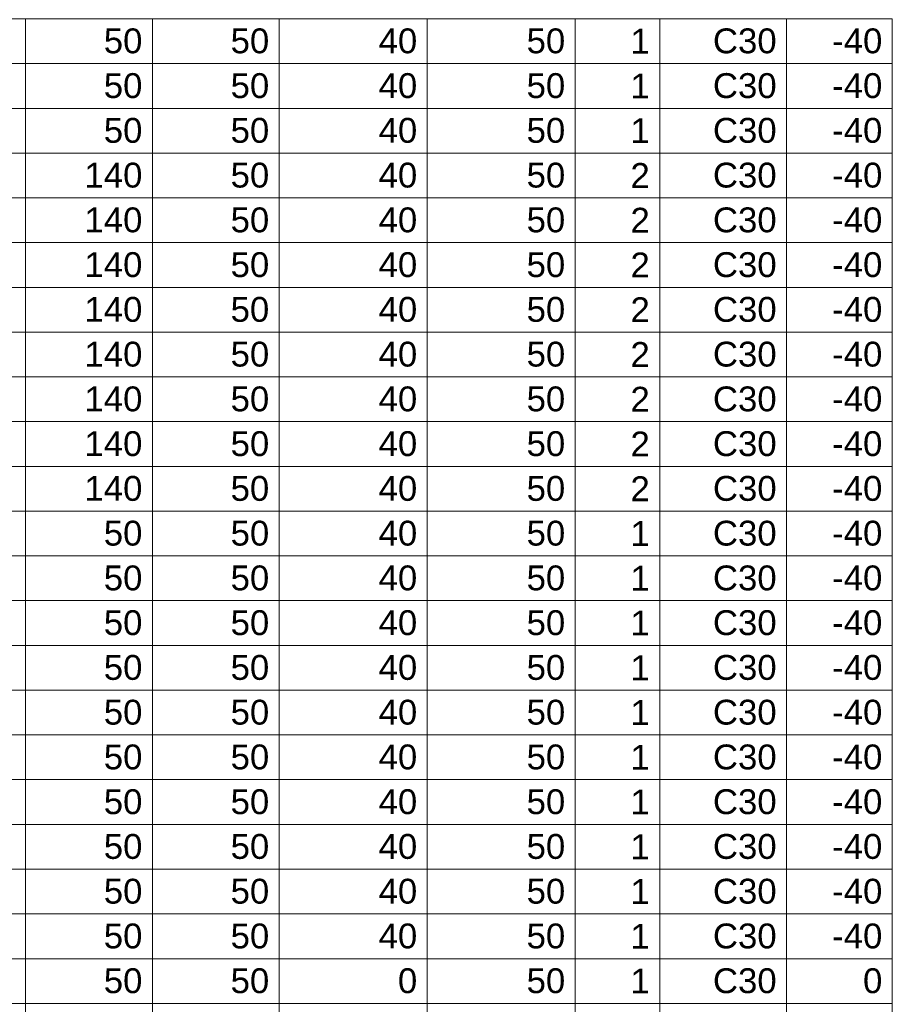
# Model space of a CAD drawing. Header units: millimetres. Extents: x 10906 to 25863, y 1966 to 4861.
# Tile 25 of 163: x 11021.57 to 11029, y 2961.64 to 2970.03. Entities that reach past the tile are written whole.
import ezdxf

# ---------------------------------------------------------------- set-up
doc = ezdxf.new("R2010")
doc.units = ezdxf.units.MM
doc.layers.add('LC-Tabelas', color=1, linetype='Continuous', lineweight=20)
doc.layers.add('LC-Textos das tabelas', color=5, linetype='Continuous', lineweight=5)
doc.styles.add('Arial', font='arial.ttf')

msp = doc.modelspace()

# ---------------------------------------------------------------- linework, layer by layer
at = {"layer": 'LC-Tabelas'}
for points in [[(11020.17822, 2969.65398), (11020.17822, 2970.03522), (11021.61846, 2970.03522), (11021.61846, 2969.65398), (11020.17822, 2969.65398)], [(11021.61846, 2969.65398), (11021.61846, 2970.03522), (11022.69864, 2970.03522), (11022.69864, 2969.65398), (11021.61846, 2969.65398)], [(11022.69864, 2969.65398), (11022.69864, 2970.03522), (11023.77882, 2970.03522), (11023.77882, 2969.65398), (11022.69864, 2969.65398)], [(11023.77882, 2969.65398), (11023.77882, 2970.03522), (11025.03903, 2970.03522), (11025.03903, 2969.65398), (11023.77882, 2969.65398)], [(11025.03903, 2969.65398), (11025.03903, 2970.03522), (11026.29924, 2970.03522), (11026.29924, 2969.65398), (11025.03903, 2969.65398)], [(11026.29924, 2969.65398), (11026.29924, 2970.03522), (11027.01936, 2970.03522), (11027.01936, 2969.65398), (11026.29924, 2969.65398)], [(11027.01936, 2969.65398), (11027.01936, 2970.03522), (11028.09954, 2970.03522), (11028.09954, 2969.65398), (11027.01936, 2969.65398)], [(11028.09954, 2969.65398), (11028.09954, 2970.03522), (11028.99969, 2970.03522), (11028.99969, 2969.65398), (11028.09954, 2969.65398)], [(11020.17822, 2969.27274), (11020.17822, 2969.65398), (11021.61846, 2969.65398), (11021.61846, 2969.27274), (11020.17822, 2969.27274)], [(11021.61846, 2969.27274), (11021.61846, 2969.65398), (11022.69864, 2969.65398), (11022.69864, 2969.27274), (11021.61846, 2969.27274)], [(11022.69864, 2969.27274), (11022.69864, 2969.65398), (11023.77882, 2969.65398), (11023.77882, 2969.27274), (11022.69864, 2969.27274)], [(11023.77882, 2969.27274), (11023.77882, 2969.65398), (11025.03903, 2969.65398), (11025.03903, 2969.27274), (11023.77882, 2969.27274)], [(11025.03903, 2969.27274), (11025.03903, 2969.65398), (11026.29924, 2969.65398), (11026.29924, 2969.27274), (11025.03903, 2969.27274)], [(11026.29924, 2969.27274), (11026.29924, 2969.65398), (11027.01936, 2969.65398), (11027.01936, 2969.27274), (11026.29924, 2969.27274)], [(11027.01936, 2969.27274), (11027.01936, 2969.65398), (11028.09954, 2969.65398), (11028.09954, 2969.27274), (11027.01936, 2969.27274)], [(11028.09954, 2969.27274), (11028.09954, 2969.65398), (11028.99969, 2969.65398), (11028.99969, 2969.27274), (11028.09954, 2969.27274)], [(11020.17822, 2968.8915), (11020.17822, 2969.27274), (11021.61846, 2969.27274), (11021.61846, 2968.8915), (11020.17822, 2968.8915)], [(11021.61846, 2968.8915), (11021.61846, 2969.27274), (11022.69864, 2969.27274), (11022.69864, 2968.8915), (11021.61846, 2968.8915)], [(11022.69864, 2968.8915), (11022.69864, 2969.27274), (11023.77882, 2969.27274), (11023.77882, 2968.8915), (11022.69864, 2968.8915)], [(11023.77882, 2968.8915), (11023.77882, 2969.27274), (11025.03903, 2969.27274), (11025.03903, 2968.8915), (11023.77882, 2968.8915)], [(11025.03903, 2968.8915), (11025.03903, 2969.27274), (11026.29924, 2969.27274), (11026.29924, 2968.8915), (11025.03903, 2968.8915)], [(11026.29924, 2968.8915), (11026.29924, 2969.27274), (11027.01936, 2969.27274), (11027.01936, 2968.8915), (11026.29924, 2968.8915)], [(11027.01936, 2968.8915), (11027.01936, 2969.27274), (11028.09954, 2969.27274), (11028.09954, 2968.8915), (11027.01936, 2968.8915)], [(11028.09954, 2968.8915), (11028.09954, 2969.27274), (11028.99969, 2969.27274), (11028.99969, 2968.8915), (11028.09954, 2968.8915)], [(11020.17822, 2968.51026), (11020.17822, 2968.8915), (11021.61846, 2968.8915), (11021.61846, 2968.51026), (11020.17822, 2968.51026)], [(11021.61846, 2968.51026), (11021.61846, 2968.8915), (11022.69864, 2968.8915), (11022.69864, 2968.51026), (11021.61846, 2968.51026)], [(11022.69864, 2968.51026), (11022.69864, 2968.8915), (11023.77882, 2968.8915), (11023.77882, 2968.51026), (11022.69864, 2968.51026)], [(11023.77882, 2968.51026), (11023.77882, 2968.8915), (11025.03903, 2968.8915), (11025.03903, 2968.51026), (11023.77882, 2968.51026)], [(11025.03903, 2968.51026), (11025.03903, 2968.8915), (11026.29924, 2968.8915), (11026.29924, 2968.51026), (11025.03903, 2968.51026)], [(11026.29924, 2968.51026), (11026.29924, 2968.8915), (11027.01936, 2968.8915), (11027.01936, 2968.51026), (11026.29924, 2968.51026)], [(11027.01936, 2968.51026), (11027.01936, 2968.8915), (11028.09954, 2968.8915), (11028.09954, 2968.51026), (11027.01936, 2968.51026)], [(11028.09954, 2968.51026), (11028.09954, 2968.8915), (11028.99969, 2968.8915), (11028.99969, 2968.51026), (11028.09954, 2968.51026)], [(11020.17822, 2968.12902), (11020.17822, 2968.51026), (11021.61846, 2968.51026), (11021.61846, 2968.12902), (11020.17822, 2968.12902)], [(11021.61846, 2968.12902), (11021.61846, 2968.51026), (11022.69864, 2968.51026), (11022.69864, 2968.12902), (11021.61846, 2968.12902)], [(11022.69864, 2968.12902), (11022.69864, 2968.51026), (11023.77882, 2968.51026), (11023.77882, 2968.12902), (11022.69864, 2968.12902)], [(11023.77882, 2968.12902), (11023.77882, 2968.51026), (11025.03903, 2968.51026), (11025.03903, 2968.12902), (11023.77882, 2968.12902)], [(11025.03903, 2968.12902), (11025.03903, 2968.51026), (11026.29924, 2968.51026), (11026.29924, 2968.12902), (11025.03903, 2968.12902)], [(11026.29924, 2968.12902), (11026.29924, 2968.51026), (11027.01936, 2968.51026), (11027.01936, 2968.12902), (11026.29924, 2968.12902)], [(11027.01936, 2968.12902), (11027.01936, 2968.51026), (11028.09954, 2968.51026), (11028.09954, 2968.12902), (11027.01936, 2968.12902)], [(11028.09954, 2968.12902), (11028.09954, 2968.51026), (11028.99969, 2968.51026), (11028.99969, 2968.12902), (11028.09954, 2968.12902)], [(11020.17822, 2967.74778), (11020.17822, 2968.12902), (11021.61846, 2968.12902), (11021.61846, 2967.74778), (11020.17822, 2967.74778)], [(11021.61846, 2967.74778), (11021.61846, 2968.12902), (11022.69864, 2968.12902), (11022.69864, 2967.74778), (11021.61846, 2967.74778)], [(11022.69864, 2967.74778), (11022.69864, 2968.12902), (11023.77882, 2968.12902), (11023.77882, 2967.74778), (11022.69864, 2967.74778)], [(11023.77882, 2967.74778), (11023.77882, 2968.12902), (11025.03903, 2968.12902), (11025.03903, 2967.74778), (11023.77882, 2967.74778)], [(11025.03903, 2967.74778), (11025.03903, 2968.12902), (11026.29924, 2968.12902), (11026.29924, 2967.74778), (11025.03903, 2967.74778)], [(11026.29924, 2967.74778), (11026.29924, 2968.12902), (11027.01936, 2968.12902), (11027.01936, 2967.74778), (11026.29924, 2967.74778)], [(11027.01936, 2967.74778), (11027.01936, 2968.12902), (11028.09954, 2968.12902), (11028.09954, 2967.74778), (11027.01936, 2967.74778)], [(11028.09954, 2967.74778), (11028.09954, 2968.12902), (11028.99969, 2968.12902), (11028.99969, 2967.74778), (11028.09954, 2967.74778)], [(11020.17822, 2967.36654), (11020.17822, 2967.74778), (11021.61846, 2967.74778), (11021.61846, 2967.36654), (11020.17822, 2967.36654)], [(11021.61846, 2967.36654), (11021.61846, 2967.74778), (11022.69864, 2967.74778), (11022.69864, 2967.36654), (11021.61846, 2967.36654)], [(11022.69864, 2967.36654), (11022.69864, 2967.74778), (11023.77882, 2967.74778), (11023.77882, 2967.36654), (11022.69864, 2967.36654)], [(11023.77882, 2967.36654), (11023.77882, 2967.74778), (11025.03903, 2967.74778), (11025.03903, 2967.36654), (11023.77882, 2967.36654)], [(11025.03903, 2967.36654), (11025.03903, 2967.74778), (11026.29924, 2967.74778), (11026.29924, 2967.36654), (11025.03903, 2967.36654)], [(11026.29924, 2967.36654), (11026.29924, 2967.74778), (11027.01936, 2967.74778), (11027.01936, 2967.36654), (11026.29924, 2967.36654)], [(11027.01936, 2967.36654), (11027.01936, 2967.74778), (11028.09954, 2967.74778), (11028.09954, 2967.36654), (11027.01936, 2967.36654)], [(11028.09954, 2967.36654), (11028.09954, 2967.74778), (11028.99969, 2967.74778), (11028.99969, 2967.36654), (11028.09954, 2967.36654)], [(11020.17822, 2966.9853), (11020.17822, 2967.36654), (11021.61846, 2967.36654), (11021.61846, 2966.9853), (11020.17822, 2966.9853)], [(11021.61846, 2966.9853), (11021.61846, 2967.36654), (11022.69864, 2967.36654), (11022.69864, 2966.9853), (11021.61846, 2966.9853)], [(11022.69864, 2966.9853), (11022.69864, 2967.36654), (11023.77882, 2967.36654), (11023.77882, 2966.9853), (11022.69864, 2966.9853)], [(11023.77882, 2966.9853), (11023.77882, 2967.36654), (11025.03903, 2967.36654), (11025.03903, 2966.9853), (11023.77882, 2966.9853)], [(11025.03903, 2966.9853), (11025.03903, 2967.36654), (11026.29924, 2967.36654), (11026.29924, 2966.9853), (11025.03903, 2966.9853)], [(11026.29924, 2966.9853), (11026.29924, 2967.36654), (11027.01936, 2967.36654), (11027.01936, 2966.9853), (11026.29924, 2966.9853)], [(11027.01936, 2966.9853), (11027.01936, 2967.36654), (11028.09954, 2967.36654), (11028.09954, 2966.9853), (11027.01936, 2966.9853)], [(11028.09954, 2966.9853), (11028.09954, 2967.36654), (11028.99969, 2967.36654), (11028.99969, 2966.9853), (11028.09954, 2966.9853)], [(11020.17822, 2966.60406), (11020.17822, 2966.9853), (11021.61846, 2966.9853), (11021.61846, 2966.60406), (11020.17822, 2966.60406)], [(11021.61846, 2966.60406), (11021.61846, 2966.9853), (11022.69864, 2966.9853), (11022.69864, 2966.60406), (11021.61846, 2966.60406)], [(11022.69864, 2966.60406), (11022.69864, 2966.9853), (11023.77882, 2966.9853), (11023.77882, 2966.60406), (11022.69864, 2966.60406)], [(11023.77882, 2966.60406), (11023.77882, 2966.9853), (11025.03903, 2966.9853), (11025.03903, 2966.60406), (11023.77882, 2966.60406)], [(11025.03903, 2966.60406), (11025.03903, 2966.9853), (11026.29924, 2966.9853), (11026.29924, 2966.60406), (11025.03903, 2966.60406)], [(11026.29924, 2966.60406), (11026.29924, 2966.9853), (11027.01936, 2966.9853), (11027.01936, 2966.60406), (11026.29924, 2966.60406)], [(11027.01936, 2966.60406), (11027.01936, 2966.9853), (11028.09954, 2966.9853), (11028.09954, 2966.60406), (11027.01936, 2966.60406)], [(11028.09954, 2966.60406), (11028.09954, 2966.9853), (11028.99969, 2966.9853), (11028.99969, 2966.60406), (11028.09954, 2966.60406)], [(11020.17822, 2966.22282), (11020.17822, 2966.60406), (11021.61846, 2966.60406), (11021.61846, 2966.22282), (11020.17822, 2966.22282)], [(11021.61846, 2966.22282), (11021.61846, 2966.60406), (11022.69864, 2966.60406), (11022.69864, 2966.22282), (11021.61846, 2966.22282)], [(11022.69864, 2966.22282), (11022.69864, 2966.60406), (11023.77882, 2966.60406), (11023.77882, 2966.22282), (11022.69864, 2966.22282)], [(11023.77882, 2966.22282), (11023.77882, 2966.60406), (11025.03903, 2966.60406), (11025.03903, 2966.22282), (11023.77882, 2966.22282)], [(11025.03903, 2966.22282), (11025.03903, 2966.60406), (11026.29924, 2966.60406), (11026.29924, 2966.22282), (11025.03903, 2966.22282)], [(11026.29924, 2966.22282), (11026.29924, 2966.60406), (11027.01936, 2966.60406), (11027.01936, 2966.22282), (11026.29924, 2966.22282)], [(11027.01936, 2966.22282), (11027.01936, 2966.60406), (11028.09954, 2966.60406), (11028.09954, 2966.22282), (11027.01936, 2966.22282)], [(11028.09954, 2966.22282), (11028.09954, 2966.60406), (11028.99969, 2966.60406), (11028.99969, 2966.22282), (11028.09954, 2966.22282)], [(11020.17822, 2965.84158), (11020.17822, 2966.22282), (11021.61846, 2966.22282), (11021.61846, 2965.84158), (11020.17822, 2965.84158)], [(11021.61846, 2965.84158), (11021.61846, 2966.22282), (11022.69864, 2966.22282), (11022.69864, 2965.84158), (11021.61846, 2965.84158)], [(11022.69864, 2965.84158), (11022.69864, 2966.22282), (11023.77882, 2966.22282), (11023.77882, 2965.84158), (11022.69864, 2965.84158)], [(11023.77882, 2965.84158), (11023.77882, 2966.22282), (11025.03903, 2966.22282), (11025.03903, 2965.84158), (11023.77882, 2965.84158)], [(11025.03903, 2965.84158), (11025.03903, 2966.22282), (11026.29924, 2966.22282), (11026.29924, 2965.84158), (11025.03903, 2965.84158)], [(11026.29924, 2965.84158), (11026.29924, 2966.22282), (11027.01936, 2966.22282), (11027.01936, 2965.84158), (11026.29924, 2965.84158)], [(11027.01936, 2965.84158), (11027.01936, 2966.22282), (11028.09954, 2966.22282), (11028.09954, 2965.84158), (11027.01936, 2965.84158)], [(11028.09954, 2965.84158), (11028.09954, 2966.22282), (11028.99969, 2966.22282), (11028.99969, 2965.84158), (11028.09954, 2965.84158)], [(11020.17822, 2965.46034), (11020.17822, 2965.84158), (11021.61846, 2965.84158), (11021.61846, 2965.46034), (11020.17822, 2965.46034)], [(11021.61846, 2965.46034), (11021.61846, 2965.84158), (11022.69864, 2965.84158), (11022.69864, 2965.46034), (11021.61846, 2965.46034)], [(11022.69864, 2965.46034), (11022.69864, 2965.84158), (11023.77882, 2965.84158), (11023.77882, 2965.46034), (11022.69864, 2965.46034)], [(11023.77882, 2965.46034), (11023.77882, 2965.84158), (11025.03903, 2965.84158), (11025.03903, 2965.46034), (11023.77882, 2965.46034)], [(11025.03903, 2965.46034), (11025.03903, 2965.84158), (11026.29924, 2965.84158), (11026.29924, 2965.46034), (11025.03903, 2965.46034)], [(11026.29924, 2965.46034), (11026.29924, 2965.84158), (11027.01936, 2965.84158), (11027.01936, 2965.46034), (11026.29924, 2965.46034)], [(11027.01936, 2965.46034), (11027.01936, 2965.84158), (11028.09954, 2965.84158), (11028.09954, 2965.46034), (11027.01936, 2965.46034)], [(11028.09954, 2965.46034), (11028.09954, 2965.84158), (11028.99969, 2965.84158), (11028.99969, 2965.46034), (11028.09954, 2965.46034)], [(11020.17822, 2965.0791), (11020.17822, 2965.46034), (11021.61846, 2965.46034), (11021.61846, 2965.0791), (11020.17822, 2965.0791)], [(11021.61846, 2965.0791), (11021.61846, 2965.46034), (11022.69864, 2965.46034), (11022.69864, 2965.0791), (11021.61846, 2965.0791)], [(11022.69864, 2965.0791), (11022.69864, 2965.46034), (11023.77882, 2965.46034), (11023.77882, 2965.0791), (11022.69864, 2965.0791)], [(11023.77882, 2965.0791), (11023.77882, 2965.46034), (11025.03903, 2965.46034), (11025.03903, 2965.0791), (11023.77882, 2965.0791)], [(11025.03903, 2965.0791), (11025.03903, 2965.46034), (11026.29924, 2965.46034), (11026.29924, 2965.0791), (11025.03903, 2965.0791)], [(11026.29924, 2965.0791), (11026.29924, 2965.46034), (11027.01936, 2965.46034), (11027.01936, 2965.0791), (11026.29924, 2965.0791)], [(11027.01936, 2965.0791), (11027.01936, 2965.46034), (11028.09954, 2965.46034), (11028.09954, 2965.0791), (11027.01936, 2965.0791)], [(11028.09954, 2965.0791), (11028.09954, 2965.46034), (11028.99969, 2965.46034), (11028.99969, 2965.0791), (11028.09954, 2965.0791)], [(11020.17822, 2964.69786), (11020.17822, 2965.0791), (11021.61846, 2965.0791), (11021.61846, 2964.69786), (11020.17822, 2964.69786)], [(11021.61846, 2964.69786), (11021.61846, 2965.0791), (11022.69864, 2965.0791), (11022.69864, 2964.69786), (11021.61846, 2964.69786)], [(11022.69864, 2964.69786), (11022.69864, 2965.0791), (11023.77882, 2965.0791), (11023.77882, 2964.69786), (11022.69864, 2964.69786)], [(11023.77882, 2964.69786), (11023.77882, 2965.0791), (11025.03903, 2965.0791), (11025.03903, 2964.69786), (11023.77882, 2964.69786)], [(11025.03903, 2964.69786), (11025.03903, 2965.0791), (11026.29924, 2965.0791), (11026.29924, 2964.69786), (11025.03903, 2964.69786)], [(11026.29924, 2964.69786), (11026.29924, 2965.0791), (11027.01936, 2965.0791), (11027.01936, 2964.69786), (11026.29924, 2964.69786)], [(11027.01936, 2964.69786), (11027.01936, 2965.0791), (11028.09954, 2965.0791), (11028.09954, 2964.69786), (11027.01936, 2964.69786)], [(11028.09954, 2964.69786), (11028.09954, 2965.0791), (11028.99969, 2965.0791), (11028.99969, 2964.69786), (11028.09954, 2964.69786)], [(11020.17822, 2964.31662), (11020.17822, 2964.69786), (11021.61846, 2964.69786), (11021.61846, 2964.31662), (11020.17822, 2964.31662)], [(11021.61846, 2964.31662), (11021.61846, 2964.69786), (11022.69864, 2964.69786), (11022.69864, 2964.31662), (11021.61846, 2964.31662)], [(11022.69864, 2964.31662), (11022.69864, 2964.69786), (11023.77882, 2964.69786), (11023.77882, 2964.31662), (11022.69864, 2964.31662)], [(11023.77882, 2964.31662), (11023.77882, 2964.69786), (11025.03903, 2964.69786), (11025.03903, 2964.31662), (11023.77882, 2964.31662)], [(11025.03903, 2964.31662), (11025.03903, 2964.69786), (11026.29924, 2964.69786), (11026.29924, 2964.31662), (11025.03903, 2964.31662)], [(11026.29924, 2964.31662), (11026.29924, 2964.69786), (11027.01936, 2964.69786), (11027.01936, 2964.31662), (11026.29924, 2964.31662)], [(11027.01936, 2964.31662), (11027.01936, 2964.69786), (11028.09954, 2964.69786), (11028.09954, 2964.31662), (11027.01936, 2964.31662)], [(11028.09954, 2964.31662), (11028.09954, 2964.69786), (11028.99969, 2964.69786), (11028.99969, 2964.31662), (11028.09954, 2964.31662)], [(11020.17822, 2963.93538), (11020.17822, 2964.31662), (11021.61846, 2964.31662), (11021.61846, 2963.93538), (11020.17822, 2963.93538)], [(11021.61846, 2963.93538), (11021.61846, 2964.31662), (11022.69864, 2964.31662), (11022.69864, 2963.93538), (11021.61846, 2963.93538)], [(11022.69864, 2963.93538), (11022.69864, 2964.31662), (11023.77882, 2964.31662), (11023.77882, 2963.93538), (11022.69864, 2963.93538)], [(11023.77882, 2963.93538), (11023.77882, 2964.31662), (11025.03903, 2964.31662), (11025.03903, 2963.93538), (11023.77882, 2963.93538)], [(11025.03903, 2963.93538), (11025.03903, 2964.31662), (11026.29924, 2964.31662), (11026.29924, 2963.93538), (11025.03903, 2963.93538)], [(11026.29924, 2963.93538), (11026.29924, 2964.31662), (11027.01936, 2964.31662), (11027.01936, 2963.93538), (11026.29924, 2963.93538)], [(11027.01936, 2963.93538), (11027.01936, 2964.31662), (11028.09954, 2964.31662), (11028.09954, 2963.93538), (11027.01936, 2963.93538)], [(11028.09954, 2963.93538), (11028.09954, 2964.31662), (11028.99969, 2964.31662), (11028.99969, 2963.93538), (11028.09954, 2963.93538)], [(11020.17822, 2963.55414), (11020.17822, 2963.93538), (11021.61846, 2963.93538), (11021.61846, 2963.55414), (11020.17822, 2963.55414)], [(11021.61846, 2963.55414), (11021.61846, 2963.93538), (11022.69864, 2963.93538), (11022.69864, 2963.55414), (11021.61846, 2963.55414)], [(11022.69864, 2963.55414), (11022.69864, 2963.93538), (11023.77882, 2963.93538), (11023.77882, 2963.55414), (11022.69864, 2963.55414)], [(11023.77882, 2963.55414), (11023.77882, 2963.93538), (11025.03903, 2963.93538), (11025.03903, 2963.55414), (11023.77882, 2963.55414)], [(11025.03903, 2963.55414), (11025.03903, 2963.93538), (11026.29924, 2963.93538), (11026.29924, 2963.55414), (11025.03903, 2963.55414)], [(11026.29924, 2963.55414), (11026.29924, 2963.93538), (11027.01936, 2963.93538), (11027.01936, 2963.55414), (11026.29924, 2963.55414)], [(11027.01936, 2963.55414), (11027.01936, 2963.93538), (11028.09954, 2963.93538), (11028.09954, 2963.55414), (11027.01936, 2963.55414)], [(11028.09954, 2963.55414), (11028.09954, 2963.93538), (11028.99969, 2963.93538), (11028.99969, 2963.55414), (11028.09954, 2963.55414)], [(11020.17822, 2963.1729), (11020.17822, 2963.55414), (11021.61846, 2963.55414), (11021.61846, 2963.1729), (11020.17822, 2963.1729)], [(11021.61846, 2963.1729), (11021.61846, 2963.55414), (11022.69864, 2963.55414), (11022.69864, 2963.1729), (11021.61846, 2963.1729)], [(11022.69864, 2963.1729), (11022.69864, 2963.55414), (11023.77882, 2963.55414), (11023.77882, 2963.1729), (11022.69864, 2963.1729)], [(11023.77882, 2963.1729), (11023.77882, 2963.55414), (11025.03903, 2963.55414), (11025.03903, 2963.1729), (11023.77882, 2963.1729)], [(11025.03903, 2963.1729), (11025.03903, 2963.55414), (11026.29924, 2963.55414), (11026.29924, 2963.1729), (11025.03903, 2963.1729)], [(11026.29924, 2963.1729), (11026.29924, 2963.55414), (11027.01936, 2963.55414), (11027.01936, 2963.1729), (11026.29924, 2963.1729)], [(11027.01936, 2963.1729), (11027.01936, 2963.55414), (11028.09954, 2963.55414), (11028.09954, 2963.1729), (11027.01936, 2963.1729)], [(11028.09954, 2963.1729), (11028.09954, 2963.55414), (11028.99969, 2963.55414), (11028.99969, 2963.1729), (11028.09954, 2963.1729)], [(11020.17822, 2962.79166), (11020.17822, 2963.1729), (11021.61846, 2963.1729), (11021.61846, 2962.79166), (11020.17822, 2962.79166)], [(11021.61846, 2962.79166), (11021.61846, 2963.1729), (11022.69864, 2963.1729), (11022.69864, 2962.79166), (11021.61846, 2962.79166)], [(11022.69864, 2962.79166), (11022.69864, 2963.1729), (11023.77882, 2963.1729), (11023.77882, 2962.79166), (11022.69864, 2962.79166)], [(11023.77882, 2962.79166), (11023.77882, 2963.1729), (11025.03903, 2963.1729), (11025.03903, 2962.79166), (11023.77882, 2962.79166)], [(11025.03903, 2962.79166), (11025.03903, 2963.1729), (11026.29924, 2963.1729), (11026.29924, 2962.79166), (11025.03903, 2962.79166)], [(11026.29924, 2962.79166), (11026.29924, 2963.1729), (11027.01936, 2963.1729), (11027.01936, 2962.79166), (11026.29924, 2962.79166)], [(11027.01936, 2962.79166), (11027.01936, 2963.1729), (11028.09954, 2963.1729), (11028.09954, 2962.79166), (11027.01936, 2962.79166)], [(11028.09954, 2962.79166), (11028.09954, 2963.1729), (11028.99969, 2963.1729), (11028.99969, 2962.79166), (11028.09954, 2962.79166)], [(11020.17822, 2962.41042), (11020.17822, 2962.79166), (11021.61846, 2962.79166), (11021.61846, 2962.41042), (11020.17822, 2962.41042)], [(11021.61846, 2962.41042), (11021.61846, 2962.79166), (11022.69864, 2962.79166), (11022.69864, 2962.41042), (11021.61846, 2962.41042)], [(11022.69864, 2962.41042), (11022.69864, 2962.79166), (11023.77882, 2962.79166), (11023.77882, 2962.41042), (11022.69864, 2962.41042)], [(11023.77882, 2962.41042), (11023.77882, 2962.79166), (11025.03903, 2962.79166), (11025.03903, 2962.41042), (11023.77882, 2962.41042)], [(11025.03903, 2962.41042), (11025.03903, 2962.79166), (11026.29924, 2962.79166), (11026.29924, 2962.41042), (11025.03903, 2962.41042)], [(11026.29924, 2962.41042), (11026.29924, 2962.79166), (11027.01936, 2962.79166), (11027.01936, 2962.41042), (11026.29924, 2962.41042)], [(11027.01936, 2962.41042), (11027.01936, 2962.79166), (11028.09954, 2962.79166), (11028.09954, 2962.41042), (11027.01936, 2962.41042)], [(11028.09954, 2962.41042), (11028.09954, 2962.79166), (11028.99969, 2962.79166), (11028.99969, 2962.41042), (11028.09954, 2962.41042)], [(11020.17822, 2962.02918), (11020.17822, 2962.41042), (11021.61846, 2962.41042), (11021.61846, 2962.02918), (11020.17822, 2962.02918)], [(11021.61846, 2962.02918), (11021.61846, 2962.41042), (11022.69864, 2962.41042), (11022.69864, 2962.02918), (11021.61846, 2962.02918)], [(11022.69864, 2962.02918), (11022.69864, 2962.41042), (11023.77882, 2962.41042), (11023.77882, 2962.02918), (11022.69864, 2962.02918)], [(11023.77882, 2962.02918), (11023.77882, 2962.41042), (11025.03903, 2962.41042), (11025.03903, 2962.02918), (11023.77882, 2962.02918)], [(11025.03903, 2962.02918), (11025.03903, 2962.41042), (11026.29924, 2962.41042), (11026.29924, 2962.02918), (11025.03903, 2962.02918)], [(11026.29924, 2962.02918), (11026.29924, 2962.41042), (11027.01936, 2962.41042), (11027.01936, 2962.02918), (11026.29924, 2962.02918)], [(11027.01936, 2962.02918), (11027.01936, 2962.41042), (11028.09954, 2962.41042), (11028.09954, 2962.02918), (11027.01936, 2962.02918)], [(11028.09954, 2962.02918), (11028.09954, 2962.41042), (11028.99969, 2962.41042), (11028.99969, 2962.02918), (11028.09954, 2962.02918)], [(11020.17822, 2961.64794), (11020.17822, 2962.02918), (11021.61846, 2962.02918), (11021.61846, 2961.64794), (11020.17822, 2961.64794)], [(11021.61846, 2961.64794), (11021.61846, 2962.02918), (11022.69864, 2962.02918), (11022.69864, 2961.64794), (11021.61846, 2961.64794)], [(11022.69864, 2961.64794), (11022.69864, 2962.02918), (11023.77882, 2962.02918), (11023.77882, 2961.64794), (11022.69864, 2961.64794)], [(11023.77882, 2961.64794), (11023.77882, 2962.02918), (11025.03903, 2962.02918), (11025.03903, 2961.64794), (11023.77882, 2961.64794)], [(11025.03903, 2961.64794), (11025.03903, 2962.02918), (11026.29924, 2962.02918), (11026.29924, 2961.64794), (11025.03903, 2961.64794)], [(11026.29924, 2961.64794), (11026.29924, 2962.02918), (11027.01936, 2962.02918), (11027.01936, 2961.64794), (11026.29924, 2961.64794)], [(11027.01936, 2961.64794), (11027.01936, 2962.02918), (11028.09954, 2962.02918), (11028.09954, 2961.64794), (11027.01936, 2961.64794)], [(11028.09954, 2961.64794), (11028.09954, 2962.02918), (11028.99969, 2962.02918), (11028.99969, 2961.64794), (11028.09954, 2961.64794)], [(11020.17822, 2961.2667), (11020.17822, 2961.64794), (11021.61846, 2961.64794), (11021.61846, 2961.2667), (11020.17822, 2961.2667)], [(11021.61846, 2961.2667), (11021.61846, 2961.64794), (11022.69864, 2961.64794), (11022.69864, 2961.2667), (11021.61846, 2961.2667)], [(11022.69864, 2961.2667), (11022.69864, 2961.64794), (11023.77882, 2961.64794), (11023.77882, 2961.2667), (11022.69864, 2961.2667)], [(11023.77882, 2961.2667), (11023.77882, 2961.64794), (11025.03903, 2961.64794), (11025.03903, 2961.2667), (11023.77882, 2961.2667)], [(11025.03903, 2961.2667), (11025.03903, 2961.64794), (11026.29924, 2961.64794), (11026.29924, 2961.2667), (11025.03903, 2961.2667)], [(11026.29924, 2961.2667), (11026.29924, 2961.64794), (11027.01936, 2961.64794), (11027.01936, 2961.2667), (11026.29924, 2961.2667)], [(11027.01936, 2961.2667), (11027.01936, 2961.64794), (11028.09954, 2961.64794), (11028.09954, 2961.2667), (11027.01936, 2961.2667)], [(11028.09954, 2961.2667), (11028.09954, 2961.64794), (11028.99969, 2961.64794), (11028.99969, 2961.2667), (11028.09954, 2961.2667)]]:
    msp.add_lwpolyline(points, close=True, dxfattribs=at)

# ---------------------------------------------------------------- texts
at = {"layer": 'LC-Textos das tabelas', "linetype": 'Continuous', "char_height": 0.2118, "attachment_point": 9, "line_spacing_factor": 0.798, "style": 'Arial'}
for s, insert, width in [(' 50 ', (11022.61392, 2969.7387), 0.989568), (' 50 ', (11023.6941, 2969.7387), 0.989568), (' 40 ', (11024.95431, 2969.7387), 0.989568), (' 50 ', (11026.21452, 2969.7387), 0.989568), (' C30 ', (11028.01482, 2969.7387), 1.4180139), (' -40 ', (11028.91497, 2969.7387), 1.187134), (' 1 ', (11026.93464, 2969.7387), 0.6596154), (' 50 ', (11022.61392, 2969.35746), 0.989568), (' 50 ', (11023.6941, 2969.35746), 0.989568), (' 40 ', (11024.95431, 2969.35746), 0.989568), (' 50 ', (11026.21452, 2969.35746), 0.989568), (' 1 ', (11026.93464, 2969.35746), 0.6596154), (' C30 ', (11028.01482, 2969.35746), 1.4180139), (' -40 ', (11028.91497, 2969.35746), 1.187134), (' 50 ', (11022.61392, 2968.97622), 0.989568), (' 50 ', (11023.6941, 2968.97622), 0.989568), (' 40 ', (11024.95431, 2968.97622), 0.989568), (' 50 ', (11026.21452, 2968.97622), 0.989568), (' 1 ', (11026.93464, 2968.97622), 0.6596154), (' C30 ', (11028.01482, 2968.97622), 1.4180139), (' -40 ', (11028.91497, 2968.97622), 1.187134), (' 140 ', (11022.61392, 2968.59498), 1.3195206), (' 50 ', (11023.6941, 2968.59498), 0.989568), (' 40 ', (11024.95431, 2968.59498), 0.989568), (' 50 ', (11026.21452, 2968.59498), 0.989568), (' 2 ', (11026.93464, 2968.59498), 0.6596154), (' C30 ', (11028.01482, 2968.59498), 1.4180139), (' -40 ', (11028.91497, 2968.59498), 1.187134), (' 140 ', (11022.61392, 2968.21374), 1.3195206), (' 50 ', (11023.6941, 2968.21374), 0.989568), (' 40 ', (11024.95431, 2968.21374), 0.989568), (' 50 ', (11026.21452, 2968.21374), 0.989568), (' 2 ', (11026.93464, 2968.21374), 0.6596154), (' C30 ', (11028.01482, 2968.21374), 1.4180139), (' -40 ', (11028.91497, 2968.21374), 1.187134), (' 140 ', (11022.61392, 2967.8325), 1.3195206), (' 50 ', (11023.6941, 2967.8325), 0.989568), (' 40 ', (11024.95431, 2967.8325), 0.989568), (' 50 ', (11026.21452, 2967.8325), 0.989568), (' 2 ', (11026.93464, 2967.8325), 0.6596154), (' C30 ', (11028.01482, 2967.8325), 1.4180139), (' -40 ', (11028.91497, 2967.8325), 1.187134), (' 140 ', (11022.61392, 2967.45126), 1.3195206), (' 50 ', (11023.6941, 2967.45126), 0.989568), (' 40 ', (11024.95431, 2967.45126), 0.989568), (' 50 ', (11026.21452, 2967.45126), 0.989568), (' 2 ', (11026.93464, 2967.45126), 0.6596154), (' C30 ', (11028.01482, 2967.45126), 1.4180139), (' -40 ', (11028.91497, 2967.45126), 1.187134), (' 140 ', (11022.61392, 2967.07002), 1.3195206), (' 50 ', (11023.6941, 2967.07002), 0.989568), (' 40 ', (11024.95431, 2967.07002), 0.989568), (' 50 ', (11026.21452, 2967.07002), 0.989568), (' 2 ', (11026.93464, 2967.07002), 0.6596154), (' C30 ', (11028.01482, 2967.07002), 1.4180139), (' -40 ', (11028.91497, 2967.07002), 1.187134), (' 140 ', (11022.61392, 2966.68878), 1.3195206), (' 50 ', (11023.6941, 2966.68878), 0.989568), (' 40 ', (11024.95431, 2966.68878), 0.989568), (' 50 ', (11026.21452, 2966.68878), 0.989568), (' 2 ', (11026.93464, 2966.68878), 0.6596154), (' C30 ', (11028.01482, 2966.68878), 1.4180139), (' -40 ', (11028.91497, 2966.68878), 1.187134), (' 140 ', (11022.61392, 2966.30754), 1.3195206), (' 50 ', (11023.6941, 2966.30754), 0.989568), (' 40 ', (11024.95431, 2966.30754), 0.989568), (' 50 ', (11026.21452, 2966.30754), 0.989568), (' 2 ', (11026.93464, 2966.30754), 0.6596154), (' C30 ', (11028.01482, 2966.30754), 1.4180139), (' -40 ', (11028.91497, 2966.30754), 1.187134), (' 140 ', (11022.61392, 2965.9263), 1.3195206), (' 50 ', (11023.6941, 2965.9263), 0.989568), (' 40 ', (11024.95431, 2965.9263), 0.989568), (' 50 ', (11026.21452, 2965.9263), 0.989568), (' 2 ', (11026.93464, 2965.9263), 0.6596154), (' C30 ', (11028.01482, 2965.9263), 1.4180139), (' -40 ', (11028.91497, 2965.9263), 1.187134), (' 50 ', (11022.61392, 2965.54506), 0.989568), (' 50 ', (11023.6941, 2965.54506), 0.989568), (' 40 ', (11024.95431, 2965.54506), 0.989568), (' 50 ', (11026.21452, 2965.54506), 0.989568), (' C30 ', (11028.01482, 2965.54506), 1.4180139), (' -40 ', (11028.91497, 2965.54506), 1.187134), (' 1 ', (11026.93464, 2965.54506), 0.6596154), (' 50 ', (11022.61392, 2965.16382), 0.989568), (' 50 ', (11023.6941, 2965.16382), 0.989568), (' 40 ', (11024.95431, 2965.16382), 0.989568), (' 50 ', (11026.21452, 2965.16382), 0.989568), (' 1 ', (11026.93464, 2965.16382), 0.6596154), (' C30 ', (11028.01482, 2965.16382), 1.4180139), (' -40 ', (11028.91497, 2965.16382), 1.187134), (' 50 ', (11022.61392, 2964.78258), 0.989568), (' 50 ', (11023.6941, 2964.78258), 0.989568), (' 40 ', (11024.95431, 2964.78258), 0.989568), (' 50 ', (11026.21452, 2964.78258), 0.989568), (' 1 ', (11026.93464, 2964.78258), 0.6596154), (' C30 ', (11028.01482, 2964.78258), 1.4180139), (' -40 ', (11028.91497, 2964.78258), 1.187134), (' 50 ', (11022.61392, 2964.40134), 0.989568), (' 50 ', (11023.6941, 2964.40134), 0.989568), (' 40 ', (11024.95431, 2964.40134), 0.989568), (' 50 ', (11026.21452, 2964.40134), 0.989568), (' 1 ', (11026.93464, 2964.40134), 0.6596154), (' C30 ', (11028.01482, 2964.40134), 1.4180139), (' -40 ', (11028.91497, 2964.40134), 1.187134), (' 50 ', (11022.61392, 2964.0201), 0.989568), (' 50 ', (11023.6941, 2964.0201), 0.989568), (' 40 ', (11024.95431, 2964.0201), 0.989568), (' 50 ', (11026.21452, 2964.0201), 0.989568), (' 1 ', (11026.93464, 2964.0201), 0.6596154), (' C30 ', (11028.01482, 2964.0201), 1.4180139), (' -40 ', (11028.91497, 2964.0201), 1.187134), (' 50 ', (11022.61392, 2963.63886), 0.989568), (' 50 ', (11023.6941, 2963.63886), 0.989568), (' 40 ', (11024.95431, 2963.63886), 0.989568), (' 50 ', (11026.21452, 2963.63886), 0.989568), (' 1 ', (11026.93464, 2963.63886), 0.6596154), (' C30 ', (11028.01482, 2963.63886), 1.4180139), (' -40 ', (11028.91497, 2963.63886), 1.187134), (' 50 ', (11022.61392, 2963.25762), 0.989568), (' 50 ', (11023.6941, 2963.25762), 0.989568), (' 40 ', (11024.95431, 2963.25762), 0.989568), (' 50 ', (11026.21452, 2963.25762), 0.989568), (' 1 ', (11026.93464, 2963.25762), 0.6596154), (' C30 ', (11028.01482, 2963.25762), 1.4180139), (' -40 ', (11028.91497, 2963.25762), 1.187134), (' 50 ', (11022.61392, 2962.87638), 0.989568), (' 50 ', (11023.6941, 2962.87638), 0.989568), (' 40 ', (11024.95431, 2962.87638), 0.989568), (' 50 ', (11026.21452, 2962.87638), 0.989568), (' 1 ', (11026.93464, 2962.87638), 0.6596154), (' C30 ', (11028.01482, 2962.87638), 1.4180139), (' -40 ', (11028.91497, 2962.87638), 1.187134), (' 50 ', (11022.61392, 2962.49514), 0.989568), (' 50 ', (11023.6941, 2962.49514), 0.989568), (' 40 ', (11024.95431, 2962.49514), 0.989568), (' 50 ', (11026.21452, 2962.49514), 0.989568), (' 1 ', (11026.93464, 2962.49514), 0.6596154), (' C30 ', (11028.01482, 2962.49514), 1.4180139), (' -40 ', (11028.91497, 2962.49514), 1.187134), (' 50 ', (11022.61392, 2962.1139), 0.989568), (' 50 ', (11023.6941, 2962.1139), 0.989568), (' 40 ', (11024.95431, 2962.1139), 0.989568), (' 50 ', (11026.21452, 2962.1139), 0.989568), (' 1 ', (11026.93464, 2962.1139), 0.6596154), (' C30 ', (11028.01482, 2962.1139), 1.4180139), (' -40 ', (11028.91497, 2962.1139), 1.187134), (' 50 ', (11022.61392, 2961.73266), 0.989568), (' 50 ', (11023.6941, 2961.73266), 0.989568), (' 0 ', (11024.95431, 2961.73266), 0.6596154), (' 50 ', (11026.21452, 2961.73266), 0.989568), (' 1 ', (11026.93464, 2961.73266), 0.6596154), (' C30 ', (11028.01482, 2961.73266), 1.4180139), (' 0 ', (11028.91497, 2961.73266), 0.6596154)]:
    msp.add_mtext(s, dxfattribs=dict(at, insert=insert, width=width))

doc.saveas('drawing.dxf')
